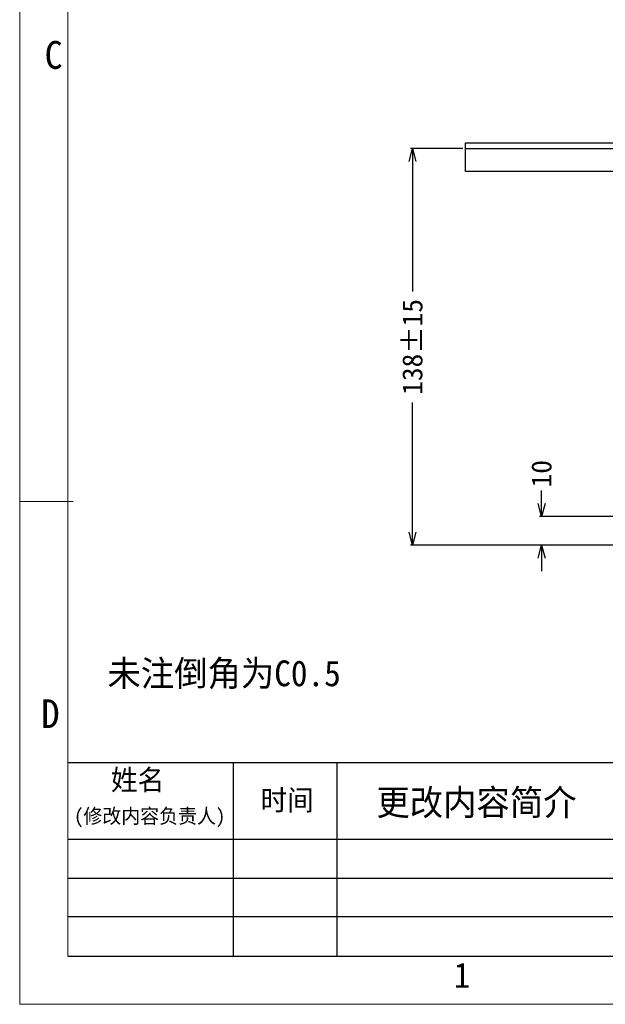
# Model space of a CAD drawing. Header units: millimetres. Extents: x -24622 to 57, y -1603 to 1112.
# Tile 146 of 219: x -919 to -715, y 426 to 769. Entities that reach past the tile are written whole.
import ezdxf
from ezdxf.enums import TextEntityAlignment as Align
from ezdxf.lldxf.tags import DXFTag

# ---------------------------------------------------------------- set-up
doc = ezdxf.new("R2010")
doc.units = ezdxf.units.MM
doc.layers.add('用户自定义1', color=4, linetype='Continuous', lineweight=13)
doc.styles.add('样式 2', font='simkai.ttf', dxfattribs={"width": 0.95})
tags = doc.linetypes.add('CENTER', pattern=[2, 1.25, -0.25, 0.25, -0.25]).pattern_tags.tags
tags[10:11] = [DXFTag(74, 4), DXFTag(75, 0), DXFTag(340, '0'), DXFTag(46, 1.0), DXFTag(50, 0.0), DXFTag(44, 0.0), DXFTag(45, 0.0)]
tags[8:9] = [DXFTag(74, 4), DXFTag(75, 0), DXFTag(340, '0'), DXFTag(46, 1.0), DXFTag(50, 0.0), DXFTag(44, 0.0), DXFTag(45, 0.0)]
tags[6:7] = [DXFTag(74, 4), DXFTag(75, 0), DXFTag(340, '0'), DXFTag(46, 1.0), DXFTag(50, 0.0), DXFTag(44, 0.0), DXFTag(45, 0.0)]
tags[4:5] = [DXFTag(74, 4), DXFTag(75, 0), DXFTag(340, '0'), DXFTag(46, 1.0), DXFTag(50, 0.0), DXFTag(44, 0.0), DXFTag(45, 0.0)]
doc.dimstyles.new('7', dxfattribs={"dimtxt": 7, "dimasz": 4.5, "dimexe": 0.7, "dimexo": 0.9, "dimgap": 1.8, "dimtad": 0, "dimtxsty": 'Standard', "dimblk": 'OPEN30', "dimcen": 0, "dimclrd": 5, "dimclre": 3, "dimclrt": 256, "dimadec": 0, "dimazin": 2, "dimtm": 1e-09, "dimtfac": 0.6, "dimtofl": 0, "dimtmove": 0, "dimatfit": 3, "dimldrblk": 'OPEN30', "dimfxl": 1, "dimtolj": 1, "dimarcsym": 0})

# ---------------------------------------------------------------- blocks, each defined once
blk = doc.blocks.new('_Open30')
at = {"color": 0, "linetype": 'ByBlock', "lineweight": -2}
for p, q in [((-1, 0.268), (0, 0)), ((0, 0), (-1, -0.268)), ((0, 0), (-1, 0))]:
    blk.add_line(p, q, dxfattribs=at)
blk = doc.blocks.new('*D119')
at = {"color": 5, "linetype": 'ByBlock', "lineweight": -2}
for p, q in [((-737.28, 600.62), (-737.28, 605.12)), ((-737.28, 581.62), (-737.28, 577.12))]:
    blk.add_line(p, q, dxfattribs=at)
at = {"color": 3, "linetype": 'ByBlock', "lineweight": -2}
for p, q in [((-709.67, 596.12), (-737.98, 596.12)), ((-709.67, 586.12), (-737.98, 586.12))]:
    blk.add_line(p, q, dxfattribs=at)
at = {"layer": 'Defpoints', "color": 0, "linetype": 'ByBlock'}
for p in [(-737.28, 596.12), (-708.77, 596.12), (-708.77, 586.12)]:
    blk.add_point(p, dxfattribs=at)
at = {"color": 5, "linetype": 'ByBlock', "lineweight": -2, "xscale": 4.5, "yscale": 4.5, "zscale": 4.5}
for p, rotation in [((-737.28, 596.12), 270), ((-737.28, 586.12), 90)]:
    blk.add_blockref('_Open30', p, dxfattribs=dict(at, rotation=rotation))
at = {"linetype": 'ByBlock', "insert": (-737.28, 611), "char_height": 7, "attachment_point": 5, "rotation": 90}
blk.add_mtext('\\A1;10', dxfattribs=at)
blk = doc.blocks.new('*D120')
at = {"color": 3, "linetype": 'ByBlock', "lineweight": -2}
for p, q in [((-764.67, 724.12), (-782.91, 724.12)), ((-709.67, 586.12), (-782.91, 586.12))]:
    blk.add_line(p, q, dxfattribs=at)
at = {"color": 5, "linetype": 'ByBlock', "lineweight": -2}
for p, q in [((-782.21, 719.62), (-782.21, 674.42)), ((-782.21, 590.62), (-782.21, 635.82))]:
    blk.add_line(p, q, dxfattribs=at)
at = {"layer": 'Defpoints', "color": 0, "linetype": 'ByBlock'}
for p in [(-782.21, 724.12), (-763.77, 724.12), (-708.77, 586.12)]:
    blk.add_point(p, dxfattribs=at)
at = {"color": 5, "linetype": 'ByBlock', "lineweight": -2, "xscale": 4.5, "yscale": 4.5, "zscale": 4.5}
for p, rotation in [((-782.21, 724.12), 90), ((-782.21, 586.12), 270)]:
    blk.add_blockref('_Open30', p, dxfattribs=dict(at, rotation=rotation))
at = {"linetype": 'ByBlock', "insert": (-782.21, 655.12), "char_height": 7, "attachment_point": 5, "rotation": 90}
blk.add_mtext('\\A1;138%%P15', dxfattribs=at)

msp = doc.modelspace()

# ---------------------------------------------------------------- linework, layer by layer
at = {"color": 7, "linetype": 'Continuous'}
for p, q in [((-763.768, 726.121), (-563.768, 726.121)), ((-763.768, 716.121), (-763.768, 726.121)), ((-563.768, 716.121), (-763.768, 716.121))]:
    msp.add_line(p, q, dxfattribs=at)
at = {"color": 1, "linetype": 'CENTER', "ltscale": 40.64}
msp.add_line((-763.768, 724.121), (-563.768, 724.121), dxfattribs=at)
at = {"color": 7, "linetype": 'Continuous', "lineweight": 25}
for p, q in [((-902.213, 510.564), (-457.02, 510.564)), ((-844.632, 510.564), (-844.632, 443.097)), ((-808.513, 510.564), (-808.513, 443.097)), ((-902.213, 483.836), (-457.02, 483.836)), ((-457.02, 470.196), (-902.213, 470.196)), ((-902.213, 456.887), (-457.02, 456.887))]:
    msp.add_line(p, q, dxfattribs=at)
at = {"color": 0, "linetype": 'Continuous', "lineweight": 25}
msp.add_line((-902.213, 443.097), (40.282, 443.097), dxfattribs=at)
at = {"layer": '用户自定义1', "color": 0, "lineweight": 15, "ltscale": 0.3}
for p, q in [((-918.935, 426.386), (-918.935, 1078.118)), ((-902.224, 443.097), (-902.224, 1078.118)), ((40.282, 443.097), (-902.224, 443.097)), ((56.993, 426.386), (-918.935, 426.386))]:
    msp.add_line(p, q, dxfattribs=at)
at = {"layer": '用户自定义1', "lineweight": 15, "ltscale": 0.3}
msp.add_line((-918.935, 601.295), (-900.367, 601.295), dxfattribs=at)

# ---------------------------------------------------------------- texts
at = {"color": 7, "linetype": 'Continuous', "lineweight": 25, "attachment_point": 1, "style": '样式 2'}
for s, insert, char_height in [('未注倒角为C0.5', (-888.398, 546.021), 8.9625), ('姓名', (-887.165, 508.036), 7.17), ('时间', (-835.146, 501.02), 7.17), ('更改内容简介', (-794.793, 501.109), 8.9625), ('(修改内容负责人)', (-900.025, 494.437), 5.0811)]:
    msp.add_mtext(s, dxfattribs=dict(at, insert=insert, char_height=char_height))
at = {"layer": '用户自定义1', "color": 0, "lineweight": 15, "ltscale": 0.3, "style": '样式 2', "width": 0.95}
for s, height, p in [('C', 9.688, (-907.116, 751.856)), ('D', 10.027, (-908.254, 522.475)), ('1', 8.719, (-764.951, 432.141))]:
    msp.add_text(s, height=height, dxfattribs=at).set_placement(p, align=Align.CENTER)

# ---------------------------------------------------------------- dimensions: what is measured, and where the dimension line sits
at = {"color": 5, "linetype": 'ByBlock'}
dim = msp.add_linear_dim(base=(-782.207, 724.121), p1=(-708.768, 586.121), p2=(-763.768, 724.121), angle=90, text='<>%%P15', dimstyle='7', dxfattribs=at)
dim.commit()
dim.dimension.update_dxf_attribs({"geometry": '*D120', "text_midpoint": (-782.207, 655.121)})
dim = msp.add_linear_dim(base=(-737.282, 596.121), p1=(-708.768, 586.121), p2=(-708.768, 596.121), angle=90, dimstyle='7', dxfattribs=at)
dim.commit()
dim.dimension.update_dxf_attribs({"geometry": '*D119', "text_midpoint": (-737.282, 611.005)})

doc.saveas('drawing.dxf')
